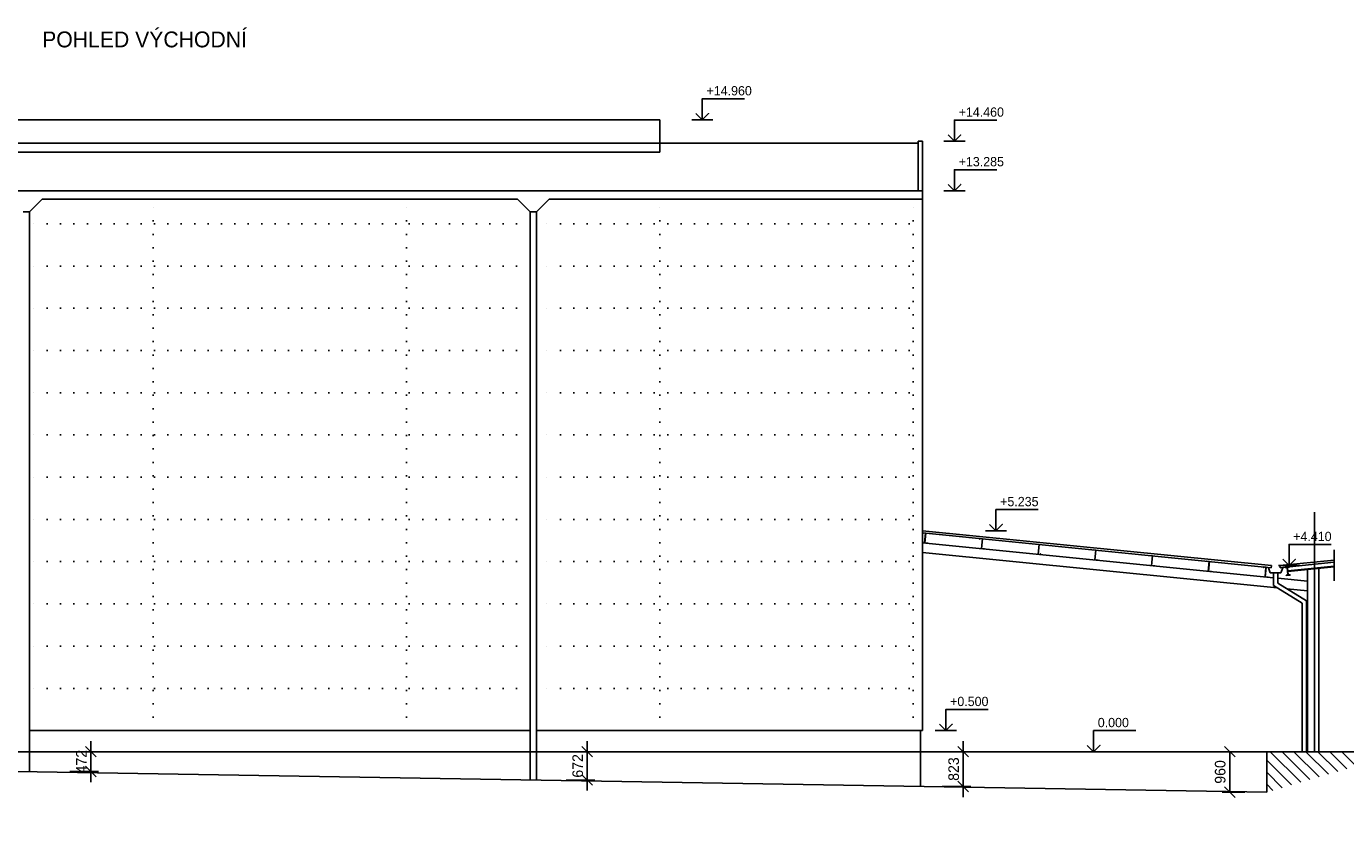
# Model space of a CAD drawing. Header units: millimetres. Extents: x -15255 to 382697, y -199968 to 116742.
# Tile 7 of 40: x 119788 to 151025, y -97891 to -78870. Entities that reach past the tile are written whole.
import ezdxf

# ---------------------------------------------------------------- set-up
doc = ezdxf.new("R2010")
doc.units = ezdxf.units.MM
doc.header["$LTSCALE"] = 50
doc.linetypes.add('DOT', pattern=[6.35, 0, -6.35])
doc.layers.add('CKKOTY_VYS', color=3, linetype='Continuous', lineweight=25)
doc.layers.add('pohledy', color=7, linetype='Continuous', lineweight=25)
doc.layers.add('KOTY', color=4, linetype='Continuous')
doc.layers.add('POPIS', color=6, linetype='Continuous')
doc.linetypes.add('PRERUSENI', pattern='A,60,[100,CADKON.SHX,S=2.5,R=0,X=0,Y=0],-10', length=70)
doc.dimstyles.new('CADKON', dxfattribs={"dimscale": 100, "dimtxt": 2.5, "dimasz": 2.5, "dimexe": 1.8, "dimexo": 5, "dimgap": 1, "dimtad": 1, "dimdec": 0, "dimrnd": 1, "dimtxsty": 'Standard', "dimblk1": 'OBLIQUE', "dimblk2": 'OBLIQUE', "dimsah": 1, "dimcen": 2.5, "dimclrd": 256, "dimadec": 1, "dimazin": 2, "dimtfac": 1, "dimtdec": 0, "dimtix": 1, "dimtmove": 2, "dimatfit": 3, "dimldrblk": 'OPEN30', "dimfxl": 0, "dimtolj": 1, "dimlwd": -1, "dimarcsym": 0})

# ---------------------------------------------------------------- blocks, each defined once
blk = doc.blocks.new('*U223')
at = {"color": 0, "linetype": 'ByBlock', "lineweight": -2}
blk.add_lwpolyline([(-1.5, 1.5), (0, 0), (1.5, 1.5), (0, 0), (0, 5), (10, 5)], dxfattribs=at)
blk = doc.blocks.new('*U224')
at = {"color": 0, "linetype": 'ByBlock', "lineweight": -2}
blk.add_lwpolyline([(-1.5, 1.5), (0, 0), (1.5, 1.5), (0, 0), (0, 5), (10, 5)], dxfattribs=at)
blk = doc.blocks.new('*U225')
at = {"color": 0, "linetype": 'ByBlock', "lineweight": -2}
blk.add_lwpolyline([(-1.5, 1.5), (0, 0), (1.5, 1.5), (0, 0), (0, 5), (10, 5)], dxfattribs=at)
blk = doc.blocks.new('*U226')
at = {"color": 0, "linetype": 'ByBlock', "lineweight": -2}
blk.add_lwpolyline([(-1.5, 1.5), (0, 0), (1.5, 1.5), (0, 0), (0, 5), (10, 5)], dxfattribs=at)
blk = doc.blocks.new('*U227')
at = {"color": 0, "linetype": 'ByBlock', "lineweight": -2}
blk.add_lwpolyline([(-1.5, 1.5), (0, 0), (1.5, 1.5), (0, 0), (0, 5), (10, 5)], dxfattribs=at)
blk = doc.blocks.new('*U232')
at = {"color": 0, "linetype": 'ByBlock', "lineweight": -2}
blk.add_lwpolyline([(-1.5, 1.5), (0, 0), (1.5, 1.5), (0, 0), (0, 5), (10, 5)], dxfattribs=at)
blk = doc.blocks.new('*U233')
at = {"color": 0, "linetype": 'ByBlock', "lineweight": -2}
blk.add_lwpolyline([(-1.5, 1.5), (0, 0), (1.5, 1.5), (0, 0), (0, 5), (10, 5)], dxfattribs=at)
blk = doc.blocks.new('_OBLIQUE')
at = {"color": 0, "linetype": 'ByBlock'}
blk.add_line((-0.5, -0.5), (0.5, 0.5), dxfattribs=at)
blk = doc.blocks.new('*D236')
at = {"layer": 'Defpoints', "color": 0}
for p in [(119863, -96046), (119863, -96517), (121316, -96517)]:
    blk.add_point(p, dxfattribs=at)
at = {"layer": 'KOTY'}
for p, q in [((121316, -96046), (121316, -95796)), ((121316, -96046), (121316, -96517)), ((121316, -96517), (121316, -96767))]:
    blk.add_line(p, q, dxfattribs=at)
at = {"layer": 'KOTY', "color": 0, "lineweight": -2}
for p, q in [((120816, -96046), (121496, -96046)), ((120816, -96517), (121496, -96517))]:
    blk.add_line(p, q, dxfattribs=at)
at = {"layer": 'KOTY', "xscale": 250, "yscale": 250, "zscale": 250}
for p, rotation in [((121316, -96046), 270), ((121316, -96517), 90)]:
    blk.add_blockref('_OBLIQUE', p, dxfattribs=dict(at, rotation=rotation))
at = {"layer": 'KOTY', "color": 0, "insert": (121091, -96282), "char_height": 250, "attachment_point": 5, "rotation": 90}
blk.add_mtext('\\A1;472', dxfattribs=at)
blk = doc.blocks.new('_Open30')
at = {"color": 0, "lineweight": -2}
for p, q in [((-1, 0.27), (0, 0)), ((0, 0), (-1, -0.27)), ((0, 0), (-1, 0))]:
    blk.add_line(p, q, dxfattribs=at)
blk = doc.blocks.new('*D237')
at = {"layer": 'Defpoints', "color": 0}
for p in [(131863, -96046), (131863, -96717), (133068, -96717)]:
    blk.add_point(p, dxfattribs=at)
at = {"layer": 'KOTY'}
for p, q in [((133068, -96046), (133068, -95796)), ((133068, -96046), (133068, -96717)), ((133068, -96717), (133068, -96967))]:
    blk.add_line(p, q, dxfattribs=at)
at = {"layer": 'KOTY', "color": 0, "lineweight": -2}
for p, q in [((132568, -96046), (133248, -96046)), ((132568, -96717), (133248, -96717))]:
    blk.add_line(p, q, dxfattribs=at)
at = {"layer": 'KOTY', "xscale": 250, "yscale": 250, "zscale": 250}
for p, rotation in [((133068, -96046), 270), ((133068, -96717), 90)]:
    blk.add_blockref('_OBLIQUE', p, dxfattribs=dict(at, rotation=rotation))
at = {"layer": 'KOTY', "color": 0, "insert": (132843, -96382), "char_height": 250, "attachment_point": 5, "rotation": 90}
blk.add_mtext('\\A1;672', dxfattribs=at)
blk = doc.blocks.new('*D305')
at = {"layer": 'Defpoints', "color": 0}
for p in [(140957, -96046), (140957, -96869), (141970, -96869)]:
    blk.add_point(p, dxfattribs=at)
at = {"layer": 'KOTY'}
for p, q in [((141970, -96046), (141970, -95796)), ((141970, -96046), (141970, -96869)), ((141970, -96869), (141970, -97119))]:
    blk.add_line(p, q, dxfattribs=at)
at = {"layer": 'KOTY', "color": 0, "lineweight": -2}
for p, q in [((141470, -96046), (142150, -96046)), ((141470, -96869), (142150, -96869))]:
    blk.add_line(p, q, dxfattribs=at)
at = {"layer": 'KOTY', "xscale": 250, "yscale": 250, "zscale": 250}
for p, rotation in [((141970, -96046), 270), ((141970, -96869), 90)]:
    blk.add_blockref('_OBLIQUE', p, dxfattribs=dict(at, rotation=rotation))
at = {"layer": 'KOTY', "color": 0, "insert": (141745, -96457), "char_height": 250, "attachment_point": 5, "rotation": 90}
blk.add_mtext('\\A1;823', dxfattribs=at)
blk = doc.blocks.new('*D306')
at = {"layer": 'Defpoints', "color": 0}
for p in [(149157, -96046), (148281, -97005), (149141, -97005)]:
    blk.add_point(p, dxfattribs=at)
at = {"layer": 'KOTY', "color": 0, "lineweight": -2}
for p, q in [((148657, -96046), (148101, -96046)), ((148641, -97005), (148101, -97005))]:
    blk.add_line(p, q, dxfattribs=at)
at = {"layer": 'KOTY'}
blk.add_line((148281, -96046), (148281, -97005), dxfattribs=at)
at = {"layer": 'KOTY', "xscale": 250, "yscale": 250, "zscale": 250}
for p, rotation in [((148281, -96046), 90), ((148281, -97005), 270)]:
    blk.add_blockref('_OBLIQUE', p, dxfattribs=dict(at, rotation=rotation))
at = {"layer": 'KOTY', "color": 0, "insert": (148056, -96526), "char_height": 250, "attachment_point": 5, "rotation": 90}
blk.add_mtext('\\A1;960', dxfattribs=at)

msp = doc.modelspace()

# ---------------------------------------------------------------- hatches: boundary and pattern name
at = {"layer": 'pohledy'}
h = msp.add_hatch(dxfattribs=at)
h.set_pattern_fill('ZEM_OBECNE', color=256, scale=100, angle=90, style=0)
h.set_pattern_definition([(135, (-242621.37, -99035.99), (-141.42136, -141.42136), [])])
h.paths.add_polyline_path([(149805.9, -96201.3), (151875.9, -96201.3), (151875.9, -97891.3), (149805.9, -97891.3)], flags=24)
h.paths.add_polyline_path([(149157.1, -96045.8), (149157.1, -97005.8), (152437.4, -96045.8)])

# ---------------------------------------------------------------- linework, layer by layer
msp.add_line((140957.1, -96045.8), (95574, -96045.8))
at = {"layer": 'CKKOTY_VYS'}
for p, q in [((136042.9, -81084.1), (135542.9, -81084.1)), ((142013.1, -81588.8), (141513.1, -81588.8)), ((142013.1, -82763.4), (141513.1, -82763.4)), ((142995.6, -90812.7), (142495.6, -90812.7)), ((149934.6, -91638.6), (149434.6, -91638.6)), ((141809.9, -95545.8), (141309.9, -95545.8)), ((145307.1, -96045.8), (144807.1, -96045.8))]:
    msp.add_line(p, q, dxfattribs=at)
at = {"layer": 'pohledy'}
for p, q in [((104787.1, -81084.1), (134787.1, -81084.1)), ((134787.1, -81846.2), (134787.1, -81084.1)), ((134787.1, -81637.4), (104787.1, -81637.4)), ((134787.1, -81637.9), (140907.1, -81637.9)), ((141007.1, -81587.9), (140907.1, -81587.9)), ((140907.1, -81587.9), (140907.1, -82763.4)), ((141007.1, -95545.8), (141007.1, -81587.9)), ((134787.1, -81846.2), (104787.1, -81846.2)), ((141007.1, -82763.4), (98567.1, -82763.4)), ((120162.7, -82963.4), (119862.7, -83263.4)), ((131412.7, -82963.4), (120162.7, -82963.4)), ((131412.7, -82963.4), (131712.7, -83263.4)), ((132162.7, -82963.4), (131862.7, -83263.4)), ((141007.1, -82963.4), (132162.7, -82963.4)), ((119862.7, -83263.4), (119712.7, -83263.4)), ((119862.7, -83263.4), (119862.7, -96517.4)), ((131712.7, -83263.4), (131712.7, -96715)), ((131862.7, -83263.4), (131712.7, -83263.4)), ((131862.7, -83263.4), (131862.7, -96717.5)), ((150287.1, -96045.8), (150287.1, -90371)), ((149266.4, -91638.6), (141007.1, -90812.7)), ((149261.4, -91688.3), (141007.1, -90862.9)), ((141016.1, -90877.9), (141017.5, -90864)), ((141018.1, -90878.1), (141016.1, -90877.9)), ((141017.5, -90864), (141082.2, -90870.4)), ((141019.3, -90866.1), (141018.1, -90878.1)), ((141080, -90872.2), (141019.3, -90866.1)), ((141057.1, -91101.1), (141080, -90872.2)), ((141082.2, -90870.4), (141059.3, -91099.3)), ((149316.7, -91927), (141007.1, -91096.1)), ((141116.8, -91107), (141057.1, -91101.1)), ((141059.3, -91099.3), (141115, -91104.9)), ((141115, -91104.9), (141116.4, -91090.9)), ((141116.4, -91090.9), (141118.4, -91091.1)), ((141118.4, -91091.1), (141116.8, -91107)), ((142359.4, -91012.2), (142360.8, -90998.3)), ((142361.4, -91012.4), (142359.4, -91012.2)), ((142360.8, -90998.3), (142425.5, -91004.8)), ((142362.6, -91000.5), (142361.4, -91012.4)), ((142423.3, -91006.5), (142362.6, -91000.5)), ((142400.4, -91235.4), (142423.3, -91006.5)), ((142425.5, -91004.8), (142402.6, -91233.6)), ((142410.1, -91158.7), (142408.3, -91156.5)), ((143702.7, -91146.5), (143704.1, -91132.6)), ((143704.7, -91146.7), (143702.7, -91146.5)), ((143704.1, -91132.6), (143768.8, -91139.1)), ((143705.9, -91134.8), (143704.7, -91146.7)), ((143766.6, -91140.9), (143705.9, -91134.8)), ((143722.9, -91136.5), (143721.1, -91134.3)), ((143743.7, -91369.7), (143766.6, -91140.9)), ((143768.8, -91139.1), (143745.9, -91367.9)), ((143764, -91186.8), (143762.2, -91184.6)), ((149408.1, -92167.3), (141007.1, -91327.2)), ((142460.1, -91241.4), (142400.4, -91235.4)), ((142402.6, -91233.6), (142458.3, -91239.2)), ((142458.3, -91239.2), (142459.7, -91225.3)), ((142459.7, -91225.3), (142461.7, -91225.5)), ((142461.7, -91225.5), (142460.1, -91241.4)), ((143803.4, -91375.7), (143743.7, -91369.7)), ((143745.9, -91367.9), (143801.6, -91373.5)), ((143801.6, -91373.5), (143803, -91359.6)), ((143803, -91359.6), (143805, -91359.8)), ((143805, -91359.8), (143803.4, -91375.7)), ((145046, -91280.9), (145047.4, -91266.9)), ((145048, -91281.1), (145046, -91280.9)), ((145047.4, -91266.9), (145112.1, -91273.4)), ((145049.2, -91269.1), (145048, -91281.1)), ((145109.9, -91275.2), (145049.2, -91269.1)), ((145087, -91504.1), (145109.9, -91275.2)), ((145146.7, -91510), (145087, -91504.1)), ((145112.1, -91273.4), (145089.2, -91502.3)), ((145089.2, -91502.3), (145144.9, -91507.8)), ((145144.9, -91507.8), (145146.3, -91493.9)), ((145146.3, -91493.9), (145148.3, -91494.1)), ((145148.3, -91494.1), (145146.7, -91510)), ((146389.3, -91415.2), (146390.7, -91401.3)), ((146391.3, -91415.4), (146389.3, -91415.2)), ((146390.7, -91401.3), (146455.4, -91407.7)), ((146392.5, -91403.5), (146391.3, -91415.4)), ((146453.2, -91409.5), (146392.5, -91403.5)), ((146430.3, -91638.4), (146453.2, -91409.5)), ((146455.4, -91407.7), (146432.5, -91636.6)), ((150757.3, -91511.4), (149467.2, -91640.4)), ((146490, -91644.4), (146430.3, -91638.4)), ((146432.5, -91636.6), (146488.2, -91642.2)), ((146436.1, -91600.4), (146434.4, -91598.2)), ((146470.5, -91642.4), (146468.7, -91640.2)), ((146488.2, -91642.2), (146489.6, -91628.2)), ((146489.6, -91628.2), (146491.6, -91628.4)), ((146491.6, -91628.4), (146490, -91644.4)), ((147732.6, -91549.5), (147734, -91535.6)), ((147734.6, -91549.7), (147732.6, -91549.5)), ((147734, -91535.6), (147798.7, -91542.1)), ((147735.8, -91537.8), (147734.6, -91549.7)), ((147796.5, -91543.9), (147735.8, -91537.8)), ((147773.6, -91772.7), (147796.5, -91543.9)), ((147833.3, -91778.7), (147773.6, -91772.7)), ((147798.7, -91542.1), (147775.8, -91770.9)), ((147775.8, -91770.9), (147831.5, -91776.5)), ((147790.1, -91628.5), (147788.3, -91626.3)), ((147831.5, -91776.5), (147832.9, -91762.6)), ((147832.9, -91762.6), (147834.9, -91762.8)), ((147834.9, -91762.8), (147833.3, -91778.7)), ((149075.9, -91683.9), (149077.3, -91669.9)), ((149077.9, -91684.1), (149075.9, -91683.9)), ((149077.3, -91669.9), (149142, -91676.4)), ((149079.1, -91672.1), (149077.9, -91684.1)), ((149139.8, -91678.2), (149079.1, -91672.1)), ((149116.9, -91907.1), (149139.8, -91678.2)), ((149142, -91676.4), (149119.1, -91905.3)), ((149241.7, -91808.3), (149196.1, -91694.7)), ((149491.7, -91808.3), (149241.7, -91808.3)), ((149261.4, -91688.3), (149266.4, -91638.6)), ((149316.7, -91808.3), (149316.7, -92111.3)), ((149416.7, -91808.3), (149416.7, -92055.3)), ((149467.3, -91641.2), (149467.2, -91640.4)), ((149471.9, -91688), (149467.3, -91641.2)), ((149472, -91688.8), (149471.9, -91688)), ((149472.1, -91689.3), (149472, -91688.8)), ((149595.2, -91677.1), (149472.1, -91689.4)), ((149472.1, -91689.4), (149472.1, -91689.3)), ((149491.7, -91808.3), (149537.3, -91694.7)), ((149595.2, -91677.1), (149694.7, -91667.1)), ((149596.1, -91685.6), (149595.2, -91677.1)), ((149631.1, -91682.1), (149596.1, -91685.6)), ((149631.1, -91682.1), (149635.7, -91682.5)), ((149642.9, -91688.3), (149644.2, -91692.8)), ((149660, -91851), (149644.2, -91692.8)), ((149649.8, -91692.2), (149650.2, -91687.6)), ((149665.6, -91850.5), (149649.8, -91692.2)), ((149656.1, -91680.5), (149660.5, -91679.1)), ((150757.3, -91653.4), (149656.9, -91763.4)), ((150757.3, -91669.4), (149658.5, -91779.3)), ((149695.6, -91675.6), (149660.5, -91679.1)), ((150757.3, -91560.9), (149694.7, -91667.1)), ((149694.7, -91667.1), (149694.7, -91667.1)), ((149694.7, -91667.1), (149694.7, -91667.1)), ((149694.7, -91667.1), (149695.6, -91675.6)), ((150122.1, -96045.8), (150122.1, -91733)), ((150392.1, -96045.8), (150392.1, -91706)), ((149176.6, -91913), (149116.9, -91907.1)), ((149119.1, -91905.3), (149174.8, -91910.8)), ((149174.8, -91910.8), (149176.2, -91896.9)), ((149176.2, -91896.9), (149178.2, -91897.1)), ((149178.2, -91897.1), (149176.6, -91913)), ((149316.7, -92111.3), (149997.1, -92528.1)), ((150122.1, -92007.6), (149416.7, -91937)), ((149416.7, -92055.3), (150097.1, -92472)), ((149614.3, -91867.6), (149649.3, -91864.1)), ((149615.1, -91876.1), (149614.3, -91867.6)), ((149714.6, -91866.2), (149615.1, -91876.1)), ((149653.8, -91862.8), (149649.3, -91864.1)), ((149660, -91851), (149659.6, -91855.7)), ((149667, -91854.9), (149665.6, -91850.5)), ((149678.7, -91861.2), (149674.1, -91860.7)), ((149678.7, -91861.2), (149713.8, -91857.7)), ((149713.8, -91857.7), (149714.6, -91866.2)), ((150122.1, -92238.7), (149636.9, -92190.2)), ((149997.1, -92528.1), (149997.1, -96045.8)), ((150097.1, -92472), (150097.1, -96045.8)), ((131712.7, -95545.8), (119862.7, -95545.8)), ((141007.1, -95545.8), (131862.7, -95545.8)), ((140957.1, -95545.8), (140957.1, -96869.1)), ((141007.1, -95545.8), (140957.1, -95545.8)), ((140957.1, -95545.8), (140957.1, -96045.8)), ((97567.1, -96145.8), (149157.1, -97005.8)), ((140957.1, -96045.8), (149157.1, -96045.8)), ((149157.1, -96045.8), (149157.1, -97005.8)), ((149157.1, -96045.8), (152437.4, -96045.8))]:
    msp.add_line(p, q, dxfattribs=at)
at = {"layer": 'pohledy', "linetype": 'DOT'}
for p, q in [((122787.1, -95545.8), (122787.1, -82963.4)), ((128787.1, -95545.8), (128787.1, -82963.4)), ((134787.1, -95545.8), (134787.1, -82963.4)), ((140787.1, -95545.8), (140787.1, -82963.4)), ((131712.7, -83545.8), (119862.7, -83545.8)), ((141007.1, -83545.8), (131862.7, -83545.8)), ((131712.7, -84545.8), (119862.7, -84545.8)), ((141007.1, -84545.8), (131862.7, -84545.8)), ((131712.7, -85545.8), (119862.7, -85545.8)), ((141007.1, -85545.8), (131862.7, -85545.8)), ((131712.7, -86545.8), (119862.7, -86545.8)), ((141007.1, -86545.8), (131862.7, -86545.8)), ((131712.7, -87545.8), (119862.7, -87545.8)), ((141007.1, -87545.8), (131862.7, -87545.8)), ((131712.7, -88545.8), (119862.7, -88545.8)), ((141007.1, -88545.8), (131862.7, -88545.8)), ((131712.7, -89545.8), (119862.7, -89545.8)), ((141007.1, -89545.8), (131862.7, -89545.8)), ((131712.7, -90545.8), (119862.7, -90545.8)), ((141007.1, -90545.8), (131862.7, -90545.8)), ((131712.7, -91545.8), (119862.7, -91545.8)), ((141007.1, -91545.8), (131862.7, -91545.8)), ((131712.7, -92545.8), (119862.7, -92545.8)), ((141007.1, -92545.8), (131862.7, -92545.8)), ((131712.7, -93545.8), (119862.7, -93545.8)), ((141007.1, -93545.8), (131862.7, -93545.8)), ((131712.7, -94545.8), (119862.7, -94545.8)), ((141007.1, -94545.8), (131862.7, -94545.8))]:
    msp.add_line(p, q, dxfattribs=at)
at = {"layer": 'pohledy', "linetype": 'PRERUSENI', "ltscale": 0.5}
msp.add_line((150757.3, -91269.6), (150757.3, -91998.2), dxfattribs=at)
at = {"layer": 'pohledy'}
for centre, start, end in [((149632.3, -91694), 28.21059, 73.21059), ((149661.7, -91691), 118.21059, 163.21059), ((149648.1, -91852.2), 298.21059, 343.21059), ((149677.6, -91849.3), 208.21059, 253.21059)]:
    msp.add_arc(centre, 12, start, end, dxfattribs=at)

# ---------------------------------------------------------------- block references
at = {"layer": 'CKKOTY_VYS'}
ref = msp.add_blockref('*U223', (135792.9, -81084.1), dxfattribs=dict(at, xscale=100, yscale=100, zscale=100))
ref.add_attrib('Výška', '+14.960', (135892.9, -80504.1), dxfattribs={"layer": '0', "color": 0, "linetype": 'ByBlock', "lineweight": -2, "height": 220})
ref = msp.add_blockref('*U224', (141763.1, -81588.8), dxfattribs=dict(at, xscale=100, yscale=100, zscale=100))
ref.add_attrib('Výška', '+14.460', (141863.1, -81008.8), dxfattribs={"layer": '0', "color": 0, "linetype": 'ByBlock', "lineweight": -2, "height": 220})
ref = msp.add_blockref('*U225', (141763.1, -82763.4), dxfattribs=dict(at, xscale=100, yscale=100, zscale=100))
ref.add_attrib('Výška', '+13.285', (141863.1, -82183.4), dxfattribs={"layer": '0', "color": 0, "linetype": 'ByBlock', "lineweight": -2, "height": 220})
ref = msp.add_blockref('*U226', (142745.6, -90812.7), dxfattribs=dict(at, xscale=100, yscale=100, zscale=100))
ref.add_attrib('Výška', '+5.235', (142845.6, -90232.7), dxfattribs={"layer": '0', "color": 0, "linetype": 'ByBlock', "lineweight": -2, "height": 220})
ref = msp.add_blockref('*U227', (149684.6, -91638.6), dxfattribs=dict(at, xscale=100, yscale=100, zscale=100))
ref.add_attrib('Výška', '+4.410', (149784.6, -91058.6), dxfattribs={"layer": '0', "color": 0, "linetype": 'ByBlock', "lineweight": -2, "height": 220})
ref = msp.add_blockref('*U233', (141559.9, -95545.8), dxfattribs=dict(at, xscale=100, yscale=100, zscale=100))
ref.add_attrib('Výška', '+0.500', (141659.9, -94965.8), dxfattribs={"layer": '0', "color": 0, "linetype": 'ByBlock', "lineweight": -2, "height": 220})
ref = msp.add_blockref('*U232', (145057.1, -96045.8), dxfattribs=dict(at, xscale=100, yscale=100, zscale=100))
ref.add_attrib('Výška', '0.000', (145157.1, -95465.8), dxfattribs={"layer": '0', "color": 0, "linetype": 'ByBlock', "lineweight": -2, "height": 220})

# ---------------------------------------------------------------- texts
at = {"layer": 'POPIS'}
msp.add_text('POHLED VÝCHODNÍ', height=375, dxfattribs=at).set_placement((120161.3, -79366.1))

# ---------------------------------------------------------------- dimensions: what is measured, and where the dimension line sits
at = {"layer": 'KOTY'}
for base, p1, p2, picture, middle in [((121316, -96517.4), (119862.7, -96045.8), (119862.7, -96517.4), '*D236', (121091, -96281.6)), ((133067.7, -96717.5), (131862.7, -96045.8), (131862.7, -96717.5), '*D237', (132842.7, -96381.6)), ((141969.6, -96869.1), (140957.1, -96045.8), (140957.1, -96869.1), '*D305', (141744.6, -96457.4)), ((148280.7, -97005.5), (149157.1, -96045.8), (149141.1, -97005.5), '*D306', (148055.7, -96525.6))]:
    dim = msp.add_linear_dim(base=base, p1=p1, p2=p2, angle=90, dimstyle='CADKON', dxfattribs=at)
    dim.commit()
    dim.dimension.update_dxf_attribs({"geometry": picture, "text_midpoint": middle})

doc.saveas('drawing.dxf')
